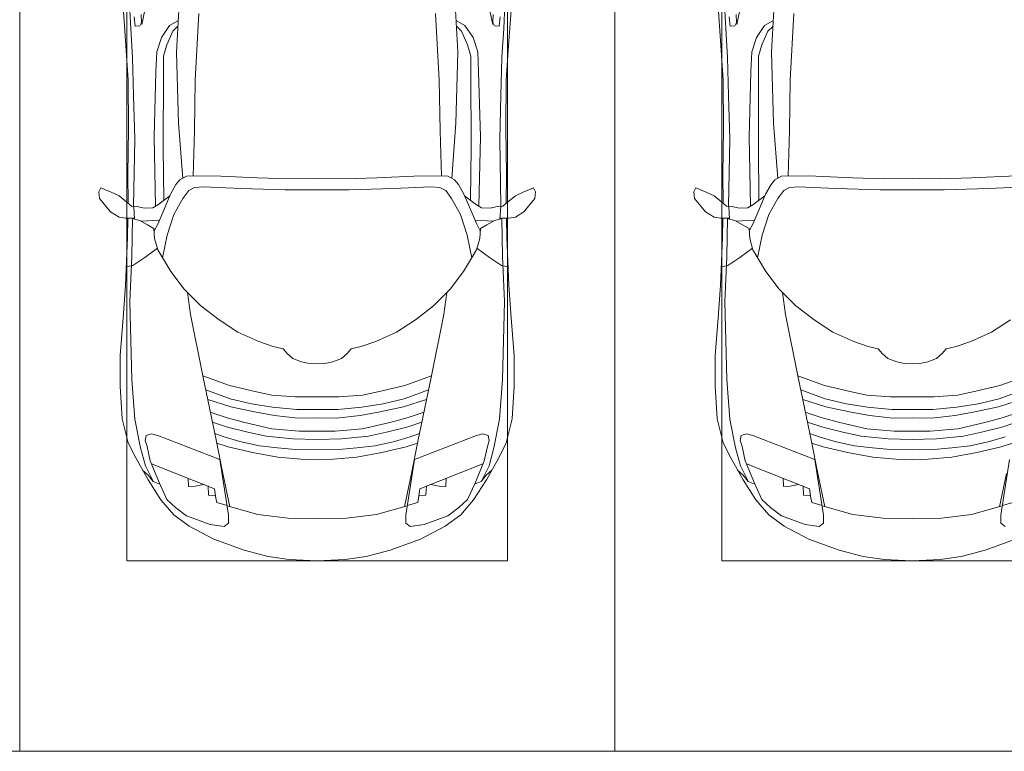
# Model space of a CAD drawing. Header units: millimetres. Extents: x -32229 to 170644, y -13689 to 125138.
# Tile 125 of 256: x 14135 to 18272, y 99050 to 102123. Entities that reach past the tile are written whole.
import ezdxf

# ---------------------------------------------------------------- set-up
doc = ezdxf.new("R2010")
doc.units = ezdxf.units.MM
doc.layers.add('A-DETL-GENF', color=7, linetype='Continuous', lineweight=18)
doc.layers.add('C-PRKG', color=7, linetype='Continuous', lineweight=18)

# ---------------------------------------------------------------- blocks, each defined once
blk = doc.blocks.new('АР_Машиноместо - 4900x2400_М__5300х2500_-V14--01 ЭО')
at = {"layer": 'A-DETL-GENF', "color": 253, "lineweight": 13, "true_color": 0xaaaaaa}
for p, q in [((1044.2, -818.6), (943.3, -845.1)), ((1132.7, -806), (1044.2, -818.6)), ((1250, -800), (1132.7, -806)), ((1250, -800), (1367.3, -806)), ((1367.3, -806), (1455.8, -818.6)), ((1455.8, -818.6), (1556.7, -845.1)), ((943.3, -845.1), (815.8, -891)), ((1556.7, -845.1), (1684.2, -891)), ((1684.2, -891), (1788.1, -946.2)), ((877.7, -958.9), (859, -944.1)), ((1622.3, -958.9), (1641, -944.1)), ((1641, -944.1), (1699.9, -952.6)), ((1788.1, -946.2), (1852.8, -992.8)), ((841.1, -1225.9), (877.7, -991.4)), ((877.7, -991.4), (877.7, -958.9)), ((1127.4, -979.8), (1000.2, -994.5)), ((1250, -977.6), (1127.4, -979.8)), ((1250, -977.6), (1372.6, -979.8)), ((1372.6, -979.8), (1499.8, -994.5)), ((1622.3, -991.4), (1622.3, -958.9)), ((1658.9, -1225.9), (1622.3, -991.4)), ((1699.9, -952.6), (1799.1, -989.1)), ((1799.1, -989.1), (1845, -1024.3)), ((1852.8, -992.8), (1906.8, -1056.8)), ((882.6, -1027.5), (853.8, -1167.4)), ((1000.2, -994.5), (871.4, -1031.3)), ((1499.8, -994.5), (1628.6, -1031.3)), ((1617.4, -1027.5), (1646.2, -1167.4)), ((1845.3, -1024.4), (1882.1, -1057.3)), ((1882.1, -1057.3), (1913.1, -1126.3)), ((1906.8, -1056.8), (1960.7, -1140.4)), ((1911, -1121.6), (1938.7, -1132.6)), ((1913.1, -1126.3), (1951.8, -1220.1)), ((1938.7, -1132.6), (1959.6, -1159.6)), ((1960.7, -1140.4), (2012.6, -1232.1)), ((1646.2, -1167.4), (1673.2, -1300.9)), ((1959.6, -1159.6), (1983.8, -1180.5)), ((1084.1, -1236), (978.6, -1254.6)), ((1182.5, -1227.5), (1084.1, -1236)), ((1250, -1223.7), (1182.5, -1227.5)), ((1250, -1223.7), (1317.5, -1227.5)), ((1317.5, -1227.5), (1415.9, -1236)), ((1415.9, -1236), (1521.4, -1254.6)), ((1919.3, -1327.1), (1658.9, -1225.9)), ((1951.8, -1220.1), (1965, -1280.6)), ((2012.6, -1232.1), (2044.3, -1296.1)), ((876.3, -1278.7), (828.3, -1293.7)), ((978.6, -1254.6), (876.3, -1278.7)), ((1083.6, -1274.6), (1007.1, -1283.7)), ((1159.1, -1267.9), (1083.6, -1274.6)), ((1250, -1266.6), (1159.1, -1267.9)), ((1250, -1266.6), (1340.9, -1267.9)), ((1340.9, -1267.9), (1416.4, -1274.6)), ((1416.4, -1274.6), (1492.9, -1283.7)), ((1521.4, -1254.6), (1623.7, -1278.7)), ((1623.7, -1278.7), (1671.7, -1293.7)), ((1965, -1280.6), (1972.8, -1305.2)), ((925.2, -1301.6), (859.1, -1321.2)), ((1007.1, -1283.7), (925.2, -1301.6)), ((1035, -1323.2), (958.3, -1341.1)), ((1148.3, -1312.4), (1035, -1323.2)), ((1250, -1309.3), (1148.3, -1312.4)), ((1250, -1309.3), (1351.7, -1312.4)), ((1351.7, -1312.4), (1465, -1323.2)), ((1465, -1323.2), (1541.7, -1341.1)), ((1492.9, -1283.7), (1574.8, -1301.6)), ((1574.8, -1301.6), (1640.9, -1321.2)), ((1640.9, -1321.2), (1680.1, -1334.4)), ((1673.2, -1300.9), (1730, -1576.5)), ((1972.8, -1305.2), (1968.2, -1326)), ((2044.3, -1296.1), (2069.2, -1396.6)), ((873.8, -1361.2), (809.9, -1383.1)), ((958.3, -1341.1), (873.8, -1361.2)), ((1059, -1354.8), (945.3, -1380.6)), ((1174.5, -1344.2), (1059, -1354.8)), ((1250, -1344.9), (1174.5, -1344.2)), ((1250, -1344.9), (1325.5, -1344.2)), ((1325.5, -1344.2), (1441, -1354.8)), ((1441, -1354.8), (1554.7, -1380.6)), ((1541.7, -1341.1), (1626.2, -1361.2)), ((1626.2, -1361.2), (1690.1, -1383.1)), ((1945.6, -1333.3), (1919.3, -1327.1)), ((1968.2, -1326), (1945.6, -1333.3)), ((871.4, -1401.1), (800.5, -1424.6)), ((945.3, -1380.6), (871.4, -1401.1)), ((1168.3, -1399.8), (1070, -1410.4)), ((1250, -1400.1), (1168.3, -1399.8)), ((1250, -1400.1), (1331.7, -1399.8)), ((1331.7, -1399.8), (1430, -1410.4)), ((1554.7, -1380.6), (1628.6, -1401.1)), ((1628.6, -1401.1), (1699.5, -1424.6)), ((2069.2, -1396.6), (2078, -1534.1)), ((887, -1446.5), (790.4, -1477.3)), ((986.2, -1425.6), (887, -1446.5)), ((1061.9, -1445.7), (973.4, -1459.7)), ((1070, -1410.4), (986.2, -1425.6)), ((1163.9, -1435.1), (1061.9, -1445.7)), ((1250, -1435.1), (1163.9, -1435.1)), ((1250, -1435.1), (1336.1, -1435.1)), ((1336.1, -1435.1), (1438.1, -1445.7)), ((1430, -1410.4), (1513.8, -1425.6)), ((1438.1, -1445.7), (1526.6, -1459.7)), ((1513.8, -1425.6), (1613, -1446.5)), ((1613, -1446.5), (1709.6, -1477.3)), ((884.3, -1480.8), (782, -1518.1)), ((973.4, -1459.7), (884.3, -1480.8)), ((1159.3, -1489.1), (1060, -1496.1)), ((1250, -1488.3), (1159.3, -1489.1)), ((1250, -1488.3), (1340.7, -1489.1)), ((1340.7, -1489.1), (1440, -1496.1)), ((1526.6, -1459.7), (1615.7, -1480.8)), ((1615.7, -1480.8), (1718, -1518.1)), ((994.9, -1509.3), (881.7, -1536.4)), ((1060, -1496.1), (994.9, -1509.3)), ((1440, -1496.1), (1505.1, -1509.3)), ((1505.1, -1509.3), (1618.3, -1536.4)), ((881.7, -1536.4), (770, -1576.5)), ((1618.3, -1536.4), (1730, -1576.5)), ((2078, -1534.1), (2078, -1662.9)), ((1730, -1576.5), (1781.7, -1834.2)), ((1147.5, -1650.5), (1123.5, -1670.9)), ((1184.7, -1635.7), (1147.5, -1650.5)), ((1217.8, -1629.1), (1184.7, -1635.7)), ((1217.8, -1629.1), (1250, -1626.8)), ((1282.2, -1629.1), (1250, -1626.8)), ((1282.2, -1629.1), (1315.3, -1635.7)), ((1315.3, -1635.7), (1352.5, -1650.5)), ((1352.5, -1650.5), (1376.5, -1670.9)), ((1107.2, -1689.8), (1064.9, -1700.5)), ((1123.5, -1670.9), (1107.2, -1689.8)), ((1376.5, -1670.9), (1392.8, -1689.8)), ((1392.8, -1689.8), (1435.1, -1700.5)), ((2078, -1662.9), (2065.2, -1820.7)), ((1004.2, -1721.4), (917, -1761.1)), ((1064.9, -1700.5), (1004.2, -1721.4)), ((1435.1, -1700.5), (1495.8, -1721.4)), ((1495.8, -1721.4), (1583, -1761.1)), ((917, -1761.1), (837.5, -1812.1)), ((1583, -1761.1), (1662.5, -1812.1)), ((1662.5, -1812.1), (1738.9, -1871.7)), ((1781.7, -1834.2), (1794.3, -1926.7)), ((2065.2, -1820.7), (2055.1, -1956.8)), ((1738.9, -1871.7), (1809.3, -1941.6)), ((1809.3, -1941.6), (1865.4, -2015)), ((2055.1, -1956.8), (2047, -2159.1)), ((1865.4, -2015), (1919.3, -2105.7)), ((1974.5, -2074.6), (2024.9, -2041)), ((2024.9, -2041), (2052.5, -2034.4)), ((1880.3, -2168.6), (1899.7, -2072.7)), ((1919.3, -2105.7), (1932.9, -2153.8)), ((1921.2, -2112.6), (1974.5, -2074.6)), ((1852.7, -2254.2), (1880.3, -2168.6)), ((1920.1, -2213.8), (1935.1, -2186.5)), ((1932.9, -2153.8), (1935.7, -2195.4)), ((2047, -2159.1), (2045, -2238.9)), ((1899.2, -2263), (1920.1, -2213.8)), ((1913.4, -2231.3), (1989.9, -2227.1)), ((1935.7, -2195.4), (1963.3, -2211.8)), ((1963.3, -2211.8), (1994.9, -2230)), ((1994.9, -2230), (2032.5, -2239.2)), ((1814.9, -2322.3), (1852.7, -2254.2)), ((1866.2, -2340.5), (1899.2, -2263)), ((2018, -2235.6), (2020.9, -2288.7)), ((2054.9, -2238.7), (2018.2, -2239.5)), ((2082.6, -2243.4), (2054.9, -2238.7)), ((2118.3, -2266.4), (2082.6, -2243.4)), ((2164.8, -2322.3), (2118.3, -2266.4)), ((1869.4, -2332.9), (1919.4, -2296)), ((1896.5, -2534.3), (1893.9, -2314.9)), ((1919.4, -2296), (1941, -2282.6)), ((1941, -2282.6), (1976.7, -2281.2)), ((1976.7, -2281.2), (2006.4, -2288.6)), ((2006.4, -2288.6), (2030, -2290)), ((2030, -2290), (2050.2, -2306.1)), ((2045.5, -2423.6), (2044, -2301.1)), ((2050.2, -2306.1), (2082.6, -2333.8)), ((1250, -2357.8), (1115.2, -2358.7)), ((1250, -2357.8), (1384.8, -2358.7)), ((1765.7, -2368.8), (1790, -2355.4)), ((1790, -2355.4), (1814.9, -2322.3)), ((1843.3, -2380.3), (1866.2, -2340.5)), ((2082.6, -2333.8), (2115.6, -2347.9)), ((2115.6, -2347.9), (2158.8, -2366.2)), ((2158.8, -2366.2), (2166.9, -2350.6)), ((2166.9, -2350.6), (2164.8, -2322.3)), ((929.1, -2364.1), (772.7, -2371.5)), ((1115.2, -2358.7), (929.1, -2364.1)), ((1384.8, -2358.7), (1570.9, -2364.1)), ((1570.9, -2364.1), (1727.3, -2371.5)), ((1727.3, -2371.5), (1765.7, -2368.8)), ((1827.2, -2399.7), (1843.3, -2380.3)), ((999.2, -2409.3), (813.8, -2416.7)), ((1132.7, -2404.6), (999.2, -2409.3)), ((1250, -2406.6), (1132.7, -2404.6)), ((1250, -2406.6), (1367.3, -2404.6)), ((1367.3, -2404.6), (1500.8, -2409.3)), ((1500.8, -2409.3), (1686.2, -2416.7)), ((1686.2, -2416.7), (1799.4, -2415.4)), ((1799.4, -2415.4), (1827.2, -2399.7)), ((1815.2, -2406.5), (1832.2, -2638.3)), ((2043.2, -2613.6), (2045.5, -2423.6)), ((1895.6, -2850.8), (1896.5, -2534.3)), ((1832.2, -2638.3), (1840.7, -2936)), ((2043.9, -2818.3), (2043.2, -2613.6)), ((1895.6, -2919.4), (1895.6, -2850.8)), ((2054, -2964.8), (2043.9, -2818.3)), ((1840.7, -2936), (1823.6, -3260.1)), ((1881.3, -2966.7), (1895.6, -2919.4)), ((1856.4, -3024.6), (1881.3, -2966.7)), ((2067.2, -3149.3), (2054, -2964.8)), ((1834.9, -3046.1), (1856.4, -3024.6)), ((1987.8, -3061.4), (1995.5, -3046.6)), ((1995.5, -3046.6), (2014.4, -3046.1)), ((2014.4, -3046.1), (2019.2, -3085)), ((1989.1, -3094.6), (1987.8, -3061.4))]:
    blk.add_line(p, q, dxfattribs=at)
at = {"layer": 'A-DETL-GENF', "color": 254, "lineweight": 13, "true_color": 0xd4d4d4}
for p, q in [((871.3, -1031.9), (827.7, -1045)), ((1628.7, -1031.9), (1672.3, -1045)), ((1672.3, -1045), (1675.9, -1063.7)), ((1675.9, -1063.7), (1681.2, -1102.9)), ((1676.7, -1074.4), (1707.1, -1076.2)), ((1681.2, -1102.9), (1946, -1208.1)), ((1707.1, -1076.2), (1708.8, -1114.5)), ((1727.4, -1121.3), (1762.3, -1113.6)), ((1762.3, -1113.6), (1790.9, -1112.7)), ((1790.9, -1112.7), (1791.8, -1146.9)), ((1938.3, -1132.1), (1972.1, -1198.6)), ((1972.1, -1198.6), (1992.6, -1274.3)), ((1992.6, -1274.3), (2016.6, -1395.6)), ((2016.6, -1395.6), (2029.1, -1561.4)), ((2029.1, -1561.4), (2037.2, -1889.5)), ((2037.2, -1889.5), (2028.2, -2077.7)), ((2028.2, -2077.7), (2025.5, -2239.3)), ((1929.4, -2291.4), (1935.6, -2580.5)), ((2016.7, -2571.4), (2022, -2290)), ((1771.6, -2415.7), (1766.2, -2606.7)), ((1935.6, -2580.5), (1928.4, -2853.3)), ((2022.2, -2754.7), (2016.7, -2571.4)), ((1766.2, -2606.7), (1762.2, -2818.3)), ((2026.1, -2913.7), (2022.2, -2754.7)), ((1762.2, -2818.3), (1747.2, -3099)), ((1928.4, -2853.3), (1924.3, -2937.4)), ((2033.7, -3036.3), (2026.1, -2913.7)), ((1924.3, -2937.4), (1904.8, -2997.9)), ((1904.8, -2997.9), (1871, -3048.1)), ((1871, -3048.1), (1833.3, -3069.7)), ((1987.5, -3053.2), (1967.3, -3145.9)), ((2038, -3136.6), (2033.7, -3036.3))]:
    blk.add_line(p, q, dxfattribs=at)
at = {"layer": 'C-PRKG', "color": 253, "lineweight": 13, "true_color": 0xaaaaaa}
for p, q in [((2500, 0), (0, 0)), ((0, 0), (0, -5300)), ((2500, 0), (2500, -5300)), ((450, -800), (2050, -800)), ((2050, -800), (2050, -4500))]:
    blk.add_line(p, q, dxfattribs=at)
blk = doc.blocks.new('АР_Машиноместо - 4900x2400_М__5300х2500_-3113489--01 ЭО')
at = {"layer": 'A-DETL-GENF', "color": 253, "lineweight": 13, "true_color": 0xaaaaaa}
for p, q in [((659.3, 2936), (676.4, 3260.1)), ((1840.7, 2936), (1823.6, 3260.1)), ((432.8, 3149.3), (446, 2964.8)), ((2067.2, 3149.3), (2054, 2964.8)), ((485.6, 3046.1), (480.8, 3085)), ((512.2, 3061.4), (504.5, 3046.6)), ((510.9, 3094.6), (512.2, 3061.4)), ((1989.1, 3094.6), (1987.8, 3061.4)), ((1987.8, 3061.4), (1995.5, 3046.6)), ((2014.4, 3046.1), (2019.2, 3085)), ((504.5, 3046.6), (485.6, 3046.1)), ((643.6, 3024.6), (618.7, 2966.7)), ((665.1, 3046.1), (643.6, 3024.6)), ((1834.9, 3046.1), (1856.4, 3024.6)), ((1856.4, 3024.6), (1881.3, 2966.7)), ((1995.5, 3046.6), (2014.4, 3046.1)), ((446, 2964.8), (456.1, 2818.3)), ((618.7, 2966.7), (604.4, 2919.4)), ((1881.3, 2966.7), (1895.6, 2919.4)), ((2054, 2964.8), (2043.9, 2818.3)), ((604.4, 2919.4), (604.4, 2850.8)), ((667.8, 2638.3), (659.3, 2936)), ((1832.2, 2638.3), (1840.7, 2936)), ((1895.6, 2919.4), (1895.6, 2850.8)), ((456.1, 2818.3), (456.8, 2613.6)), ((604.4, 2850.8), (603.5, 2534.3)), ((1895.6, 2850.8), (1896.5, 2534.3)), ((2043.9, 2818.3), (2043.2, 2613.6)), ((456.8, 2613.6), (454.5, 2423.6)), ((684.8, 2406.5), (667.8, 2638.3)), ((1815.2, 2406.5), (1832.2, 2638.3)), ((2043.2, 2613.6), (2045.5, 2423.6)), ((603.5, 2534.3), (606.1, 2314.9)), ((1896.5, 2534.3), (1893.9, 2314.9)), ((454.5, 2423.6), (456, 2301.1)), ((672.8, 2399.7), (656.7, 2380.3)), ((700.6, 2415.4), (672.8, 2399.7)), ((813.8, 2416.7), (700.6, 2415.4)), ((999.2, 2409.3), (813.8, 2416.7)), ((1132.7, 2404.6), (999.2, 2409.3)), ((1250, 2406.6), (1132.7, 2404.6)), ((1250, 2406.6), (1367.3, 2404.6)), ((1367.3, 2404.6), (1500.8, 2409.3)), ((1500.8, 2409.3), (1686.2, 2416.7)), ((1686.2, 2416.7), (1799.4, 2415.4)), ((1799.4, 2415.4), (1827.2, 2399.7)), ((1827.2, 2399.7), (1843.3, 2380.3)), ((2045.5, 2423.6), (2044, 2301.1)), ((341.2, 2366.2), (333.1, 2350.6)), ((384.4, 2347.9), (341.2, 2366.2)), ((656.7, 2380.3), (633.8, 2340.5)), ((734.3, 2368.8), (710, 2355.4)), ((772.7, 2371.5), (734.3, 2368.8)), ((929.1, 2364.1), (772.7, 2371.5)), ((1115.2, 2358.7), (929.1, 2364.1)), ((1250, 2357.8), (1115.2, 2358.7)), ((1250, 2357.8), (1384.8, 2358.7)), ((1384.8, 2358.7), (1570.9, 2364.1)), ((1570.9, 2364.1), (1727.3, 2371.5)), ((1727.3, 2371.5), (1765.7, 2368.8)), ((1765.7, 2368.8), (1790, 2355.4)), ((1843.3, 2380.3), (1866.2, 2340.5)), ((2115.6, 2347.9), (2158.8, 2366.2)), ((2158.8, 2366.2), (2166.9, 2350.6)), ((333.1, 2350.6), (335.2, 2322.3)), ((335.2, 2322.3), (381.7, 2266.4)), ((417.4, 2333.8), (384.4, 2347.9)), ((449.8, 2306.1), (417.4, 2333.8)), ((630.6, 2332.9), (580.6, 2296)), ((633.8, 2340.5), (600.8, 2263)), ((685.1, 2322.3), (647.3, 2254.2)), ((710, 2355.4), (685.1, 2322.3)), ((1790, 2355.4), (1814.9, 2322.3)), ((1814.9, 2322.3), (1852.7, 2254.2)), ((1866.2, 2340.5), (1899.2, 2263)), ((1869.4, 2332.9), (1919.4, 2296)), ((2050.2, 2306.1), (2082.6, 2333.8)), ((2082.6, 2333.8), (2115.6, 2347.9)), ((2164.8, 2322.3), (2118.3, 2266.4)), ((2166.9, 2350.6), (2164.8, 2322.3)), ((470, 2290), (449.8, 2306.1)), ((493.6, 2288.6), (470, 2290)), ((482, 2235.6), (479.1, 2288.7)), ((523.3, 2281.2), (493.6, 2288.6)), ((559, 2282.6), (523.3, 2281.2)), ((580.6, 2296), (559, 2282.6)), ((1919.4, 2296), (1941, 2282.6)), ((1941, 2282.6), (1976.7, 2281.2)), ((1976.7, 2281.2), (2006.4, 2288.6)), ((2006.4, 2288.6), (2030, 2290)), ((2018, 2235.6), (2020.9, 2288.7)), ((2030, 2290), (2050.2, 2306.1)), ((381.7, 2266.4), (417.4, 2243.4)), ((417.4, 2243.4), (445.1, 2238.7)), ((445.1, 2238.7), (481.8, 2239.5)), ((453, 2159.1), (455, 2238.9)), ((505.1, 2230), (467.5, 2239.2)), ((600.8, 2263), (579.9, 2213.8)), ((647.3, 2254.2), (619.7, 2168.6)), ((1852.7, 2254.2), (1880.3, 2168.6)), ((1899.2, 2263), (1920.1, 2213.8)), ((1994.9, 2230), (2032.5, 2239.2)), ((2054.9, 2238.7), (2018.2, 2239.5)), ((2047, 2159.1), (2045, 2238.9)), ((2082.6, 2243.4), (2054.9, 2238.7)), ((2118.3, 2266.4), (2082.6, 2243.4)), ((536.7, 2211.8), (505.1, 2230)), ((586.6, 2231.3), (510.1, 2227.1)), ((564.3, 2195.4), (536.7, 2211.8)), ((567.1, 2153.8), (564.3, 2195.4)), ((579.9, 2213.8), (564.9, 2186.5)), ((1913.4, 2231.3), (1989.9, 2227.1)), ((1920.1, 2213.8), (1935.1, 2186.5)), ((1932.9, 2153.8), (1935.7, 2195.4)), ((1935.7, 2195.4), (1963.3, 2211.8)), ((1963.3, 2211.8), (1994.9, 2230)), ((444.9, 1956.8), (453, 2159.1)), ((580.7, 2105.7), (567.1, 2153.8)), ((619.7, 2168.6), (600.3, 2072.7)), ((1880.3, 2168.6), (1899.7, 2072.7)), ((1919.3, 2105.7), (1932.9, 2153.8)), ((2055.1, 1956.8), (2047, 2159.1)), ((578.8, 2112.6), (525.5, 2074.6)), ((1921.2, 2112.6), (1974.5, 2074.6)), ((525.5, 2074.6), (475.1, 2041)), ((634.6, 2015), (580.7, 2105.7)), ((1865.4, 2015), (1919.3, 2105.7)), ((1974.5, 2074.6), (2024.9, 2041)), ((475.1, 2041), (447.5, 2034.4)), ((2024.9, 2041), (2052.5, 2034.4)), ((690.7, 1941.6), (634.6, 2015)), ((1809.3, 1941.6), (1865.4, 2015)), ((434.8, 1820.7), (444.9, 1956.8)), ((2065.2, 1820.7), (2055.1, 1956.8)), ((761.1, 1871.7), (690.7, 1941.6)), ((718.3, 1834.2), (705.7, 1926.7)), ((1738.9, 1871.7), (1809.3, 1941.6)), ((1781.7, 1834.2), (1794.3, 1926.7)), ((837.5, 1812.1), (761.1, 1871.7)), ((1662.5, 1812.1), (1738.9, 1871.7)), ((422, 1662.9), (434.8, 1820.7)), ((770, 1576.5), (718.3, 1834.2)), ((1730, 1576.5), (1781.7, 1834.2)), ((2078, 1662.9), (2065.2, 1820.7)), ((917, 1761.1), (837.5, 1812.1)), ((1583, 1761.1), (1662.5, 1812.1)), ((1004.2, 1721.4), (917, 1761.1)), ((1495.8, 1721.4), (1583, 1761.1)), ((1064.9, 1700.5), (1004.2, 1721.4)), ((1107.2, 1689.8), (1064.9, 1700.5)), ((1392.8, 1689.8), (1435.1, 1700.5)), ((1435.1, 1700.5), (1495.8, 1721.4)), ((422, 1534.1), (422, 1662.9)), ((1123.5, 1670.9), (1107.2, 1689.8)), ((1147.5, 1650.5), (1123.5, 1670.9)), ((1352.5, 1650.5), (1376.5, 1670.9)), ((1376.5, 1670.9), (1392.8, 1689.8)), ((2078, 1534.1), (2078, 1662.9)), ((1184.7, 1635.7), (1147.5, 1650.5)), ((1217.8, 1629.1), (1184.7, 1635.7)), ((1217.8, 1629.1), (1250, 1626.8)), ((1282.2, 1629.1), (1250, 1626.8)), ((1282.2, 1629.1), (1315.3, 1635.7)), ((1315.3, 1635.7), (1352.5, 1650.5)), ((826.8, 1300.9), (770, 1576.5)), ((881.7, 1536.4), (770, 1576.5)), ((1618.3, 1536.4), (1730, 1576.5)), ((1673.2, 1300.9), (1730, 1576.5)), ((430.8, 1396.6), (422, 1534.1)), ((994.9, 1509.3), (881.7, 1536.4)), ((1505.1, 1509.3), (1618.3, 1536.4)), ((2069.2, 1396.6), (2078, 1534.1)), ((884.3, 1480.8), (782, 1518.1)), ((1060, 1496.1), (994.9, 1509.3)), ((1159.3, 1489.1), (1060, 1496.1)), ((1340.7, 1489.1), (1440, 1496.1)), ((1440, 1496.1), (1505.1, 1509.3)), ((1615.7, 1480.8), (1718, 1518.1)), ((887, 1446.5), (790.4, 1477.3)), ((973.4, 1459.7), (884.3, 1480.8)), ((1061.9, 1445.7), (973.4, 1459.7)), ((1250, 1488.3), (1159.3, 1489.1)), ((1250, 1488.3), (1340.7, 1489.1)), ((1438.1, 1445.7), (1526.6, 1459.7)), ((1526.6, 1459.7), (1615.7, 1480.8)), ((1613, 1446.5), (1709.6, 1477.3)), ((871.4, 1401.1), (800.5, 1424.6)), ((986.2, 1425.6), (887, 1446.5)), ((1070, 1410.4), (986.2, 1425.6)), ((1163.9, 1435.1), (1061.9, 1445.7)), ((1168.3, 1399.8), (1070, 1410.4)), ((1250, 1435.1), (1163.9, 1435.1)), ((1250, 1435.1), (1336.1, 1435.1)), ((1331.7, 1399.8), (1430, 1410.4)), ((1336.1, 1435.1), (1438.1, 1445.7)), ((1430, 1410.4), (1513.8, 1425.6)), ((1513.8, 1425.6), (1613, 1446.5)), ((1628.6, 1401.1), (1699.5, 1424.6)), ((455.7, 1296.1), (430.8, 1396.6)), ((873.8, 1361.2), (809.9, 1383.1)), ((945.3, 1380.6), (871.4, 1401.1)), ((1059, 1354.8), (945.3, 1380.6)), ((1250, 1400.1), (1168.3, 1399.8)), ((1250, 1400.1), (1331.7, 1399.8)), ((1441, 1354.8), (1554.7, 1380.6)), ((1554.7, 1380.6), (1628.6, 1401.1)), ((1626.2, 1361.2), (1690.1, 1383.1)), ((2044.3, 1296.1), (2069.2, 1396.6)), ((527.2, 1305.2), (531.8, 1326)), ((531.8, 1326), (554.4, 1333.3)), ((554.4, 1333.3), (580.7, 1327.1)), ((580.7, 1327.1), (841.1, 1225.9)), ((859.1, 1321.2), (819.9, 1334.4)), ((958.3, 1341.1), (873.8, 1361.2)), ((1035, 1323.2), (958.3, 1341.1)), ((1174.5, 1344.2), (1059, 1354.8)), ((1250, 1344.9), (1174.5, 1344.2)), ((1250, 1344.9), (1325.5, 1344.2)), ((1325.5, 1344.2), (1441, 1354.8)), ((1465, 1323.2), (1541.7, 1341.1)), ((1541.7, 1341.1), (1626.2, 1361.2)), ((1640.9, 1321.2), (1680.1, 1334.4)), ((1919.3, 1327.1), (1658.9, 1225.9)), ((1945.6, 1333.3), (1919.3, 1327.1)), ((1968.2, 1326), (1945.6, 1333.3)), ((1972.8, 1305.2), (1968.2, 1326)), ((487.4, 1232.1), (455.7, 1296.1)), ((535, 1280.6), (527.2, 1305.2)), ((853.8, 1167.4), (826.8, 1300.9)), ((876.3, 1278.7), (828.3, 1293.7)), ((925.2, 1301.6), (859.1, 1321.2)), ((1007.1, 1283.7), (925.2, 1301.6)), ((1083.6, 1274.6), (1007.1, 1283.7)), ((1148.3, 1312.4), (1035, 1323.2)), ((1250, 1309.3), (1148.3, 1312.4)), ((1250, 1309.3), (1351.7, 1312.4)), ((1351.7, 1312.4), (1465, 1323.2)), ((1416.4, 1274.6), (1492.9, 1283.7)), ((1492.9, 1283.7), (1574.8, 1301.6)), ((1574.8, 1301.6), (1640.9, 1321.2)), ((1623.7, 1278.7), (1671.7, 1293.7)), ((1646.2, 1167.4), (1673.2, 1300.9)), ((1965, 1280.6), (1972.8, 1305.2)), ((2012.6, 1232.1), (2044.3, 1296.1)), ((548.2, 1220.1), (535, 1280.6)), ((978.6, 1254.6), (876.3, 1278.7)), ((1084.1, 1236), (978.6, 1254.6)), ((1159.1, 1267.9), (1083.6, 1274.6)), ((1250, 1266.6), (1159.1, 1267.9)), ((1250, 1266.6), (1340.9, 1267.9)), ((1340.9, 1267.9), (1416.4, 1274.6)), ((1415.9, 1236), (1521.4, 1254.6)), ((1521.4, 1254.6), (1623.7, 1278.7)), ((1951.8, 1220.1), (1965, 1280.6)), ((539.3, 1140.4), (487.4, 1232.1)), ((586.9, 1126.3), (548.2, 1220.1)), ((841.1, 1225.9), (877.7, 991.4)), ((1182.5, 1227.5), (1084.1, 1236)), ((1250, 1223.7), (1182.5, 1227.5)), ((1250, 1223.7), (1317.5, 1227.5)), ((1317.5, 1227.5), (1415.9, 1236)), ((1658.9, 1225.9), (1622.3, 991.4)), ((1913.1, 1126.3), (1951.8, 1220.1)), ((1960.7, 1140.4), (2012.6, 1232.1)), ((540.4, 1159.6), (516.2, 1180.5)), ((561.3, 1132.6), (540.4, 1159.6)), ((882.6, 1027.5), (853.8, 1167.4)), ((1617.4, 1027.5), (1646.2, 1167.4)), ((1938.7, 1132.6), (1959.6, 1159.6)), ((1959.6, 1159.6), (1983.8, 1180.5)), ((593.2, 1056.8), (539.3, 1140.4)), ((589, 1121.6), (561.3, 1132.6)), ((617.9, 1057.3), (586.9, 1126.3)), ((1882.1, 1057.3), (1913.1, 1126.3)), ((1906.8, 1056.8), (1960.7, 1140.4)), ((1911, 1121.6), (1938.7, 1132.6)), ((647.2, 992.8), (593.2, 1056.8)), ((654.7, 1024.4), (617.9, 1057.3)), ((1845.3, 1024.4), (1882.1, 1057.3)), ((1852.8, 992.8), (1906.8, 1056.8)), ((700.9, 989.1), (655, 1024.3)), ((1000.2, 994.5), (871.4, 1031.3)), ((1127.4, 979.8), (1000.2, 994.5)), ((1372.6, 979.8), (1499.8, 994.5)), ((1499.8, 994.5), (1628.6, 1031.3)), ((1799.1, 989.1), (1845, 1024.3)), ((711.9, 946.2), (647.2, 992.8)), ((800.1, 952.6), (700.9, 989.1)), ((859, 944.1), (800.1, 952.6)), ((877.7, 958.9), (859, 944.1)), ((877.7, 991.4), (877.7, 958.9)), ((1250, 977.6), (1127.4, 979.8)), ((1250, 977.6), (1372.6, 979.8)), ((1622.3, 991.4), (1622.3, 958.9)), ((1622.3, 958.9), (1641, 944.1)), ((1641, 944.1), (1699.9, 952.6)), ((1699.9, 952.6), (1799.1, 989.1)), ((1788.1, 946.2), (1852.8, 992.8)), ((815.8, 891), (711.9, 946.2)), ((1684.2, 891), (1788.1, 946.2)), ((943.3, 845.1), (815.8, 891)), ((1556.7, 845.1), (1684.2, 891)), ((1044.2, 818.6), (943.3, 845.1)), ((1455.8, 818.6), (1556.7, 845.1)), ((1132.7, 806), (1044.2, 818.6)), ((1250, 800), (1132.7, 806)), ((1250, 800), (1367.3, 806)), ((1367.3, 806), (1455.8, 818.6))]:
    blk.add_line(p, q, dxfattribs=at)
at = {"layer": 'A-DETL-GENF', "color": 254, "lineweight": 13, "true_color": 0xd4d4d4}
for p, q in [((512.5, 3053.2), (532.7, 3145.9)), ((1987.5, 3053.2), (1967.3, 3145.9)), ((462, 3136.6), (466.3, 3036.3)), ((2038, 3136.6), (2033.7, 3036.3)), ((629, 3048.1), (666.7, 3069.7)), ((737.8, 2818.3), (752.8, 3099)), ((1762.2, 2818.3), (1747.2, 3099)), ((1871, 3048.1), (1833.3, 3069.7)), ((466.3, 3036.3), (473.9, 2913.7)), ((595.2, 2997.9), (629, 3048.1)), ((1904.8, 2997.9), (1871, 3048.1)), ((2033.7, 3036.3), (2026.1, 2913.7)), ((575.7, 2937.4), (595.2, 2997.9)), ((1924.3, 2937.4), (1904.8, 2997.9)), ((571.6, 2853.3), (575.7, 2937.4)), ((1928.4, 2853.3), (1924.3, 2937.4)), ((473.9, 2913.7), (477.8, 2754.7)), ((2026.1, 2913.7), (2022.2, 2754.7)), ((564.4, 2580.5), (571.6, 2853.3)), ((733.8, 2606.7), (737.8, 2818.3)), ((1766.2, 2606.7), (1762.2, 2818.3)), ((1935.6, 2580.5), (1928.4, 2853.3)), ((477.8, 2754.7), (483.3, 2571.4)), ((2022.2, 2754.7), (2016.7, 2571.4)), ((728.4, 2415.7), (733.8, 2606.7)), ((1771.6, 2415.7), (1766.2, 2606.7)), ((483.3, 2571.4), (478, 2290)), ((570.6, 2291.4), (564.4, 2580.5)), ((1929.4, 2291.4), (1935.6, 2580.5)), ((2016.7, 2571.4), (2022, 2290)), ((471.8, 2077.7), (474.5, 2239.3)), ((2028.2, 2077.7), (2025.5, 2239.3)), ((462.8, 1889.5), (471.8, 2077.7)), ((2037.2, 1889.5), (2028.2, 2077.7)), ((470.9, 1561.4), (462.8, 1889.5)), ((2029.1, 1561.4), (2037.2, 1889.5)), ((483.4, 1395.6), (470.9, 1561.4)), ((2016.6, 1395.6), (2029.1, 1561.4)), ((507.4, 1274.3), (483.4, 1395.6)), ((1992.6, 1274.3), (2016.6, 1395.6)), ((527.9, 1198.6), (507.4, 1274.3)), ((1972.1, 1198.6), (1992.6, 1274.3)), ((818.8, 1102.9), (554, 1208.1)), ((1681.2, 1102.9), (1946, 1208.1)), ((561.7, 1132.1), (527.9, 1198.6)), ((1938.3, 1132.1), (1972.1, 1198.6)), ((709.1, 1112.7), (708.2, 1146.9)), ((772.6, 1121.3), (737.7, 1113.6)), ((1727.4, 1121.3), (1762.3, 1113.6)), ((1790.9, 1112.7), (1791.8, 1146.9)), ((737.7, 1113.6), (709.1, 1112.7)), ((792.9, 1076.2), (791.2, 1114.5)), ((823.3, 1074.4), (792.9, 1076.2)), ((824.1, 1063.7), (818.8, 1102.9)), ((1675.9, 1063.7), (1681.2, 1102.9)), ((1676.7, 1074.4), (1707.1, 1076.2)), ((1707.1, 1076.2), (1708.8, 1114.5)), ((1762.3, 1113.6), (1790.9, 1112.7)), ((827.7, 1045), (824.1, 1063.7)), ((871.3, 1031.9), (827.7, 1045)), ((1628.7, 1031.9), (1672.3, 1045)), ((1672.3, 1045), (1675.9, 1063.7))]:
    blk.add_line(p, q, dxfattribs=at)
at = {"layer": 'C-PRKG', "color": 253, "lineweight": 13, "true_color": 0xaaaaaa}
for p, q in [((0, 0), (0, 5300)), ((2500, 0), (2500, 5300)), ((450, 800), (450, 4500)), ((2050, 800), (2050, 4500)), ((450, 800), (2050, 800)), ((2500, 0), (0, 0))]:
    blk.add_line(p, q, dxfattribs=at)
blk = doc.blocks.new('Наметкина 10_РД_АР_П_rvt-1--01 ЭО')
at = {"layer": 'C-PRKG', "color": 253, "lineweight": 13, "true_color": 0xaaaaaa, "rotation": 180}
for p in [(14135.3, 99050), (19135.3, 99050)]:
    blk.add_blockref('АР_Машиноместо - 4900x2400_М__5300х2500_-V14--01 ЭО', p, dxfattribs=at)
at = {"layer": 'C-PRKG', "color": 253, "lineweight": 13, "true_color": 0xaaaaaa}
blk.add_blockref('АР_Машиноместо - 4900x2400_М__5300х2500_-3113489--01 ЭО', (14135.3, 99050), dxfattribs=at)

msp = doc.modelspace()

# ---------------------------------------------------------------- block references
at = {"lineweight": 5}
msp.add_blockref('Наметкина 10_РД_АР_П_rvt-1--01 ЭО', (0, 0), dxfattribs=at)

doc.saveas('drawing.dxf')
